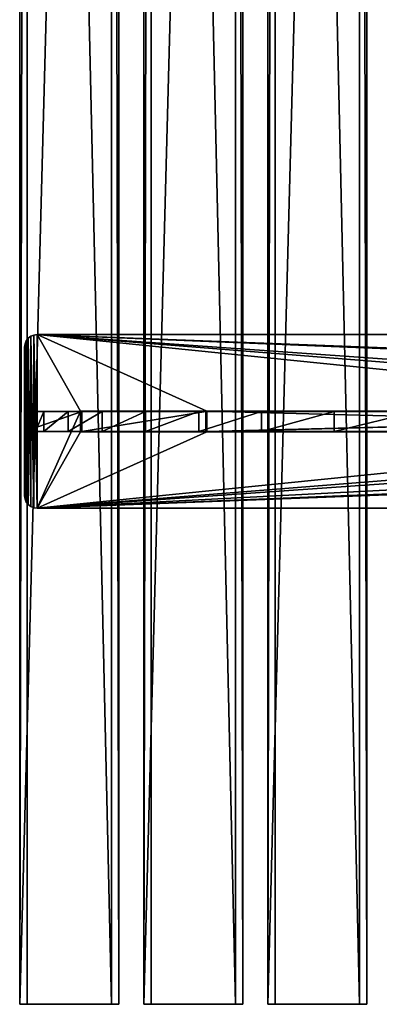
# Model space of a CAD drawing. Extents: x -1687 to 817, y -668 to 832.
# Tile 38 of 182: x -855 to -710, y -668 to -271. Entities that reach past the tile are written whole.
import ezdxf

# ---------------------------------------------------------------- set-up
doc = ezdxf.new("R2010")
doc.units = 0
doc.header["$LTSCALE"] = 25.4
doc.layers.get('0').update_dxf_attribs({"color": 13, "linetype": 'CONTINUOUS'})
doc.layers.add('STEEL', color=54, linetype='CONTINUOUS')
doc.layers.add('WOOD', color=253, linetype='CONTINUOUS')

# ---------------------------------------------------------------- blocks, each defined once
blk = doc.blocks.new('TWA001_00_01_01')
at = {"color": 0}
for p, q in [((-1065.38, 715.17), (-1115.38, 715.17)), ((-1115.38, 715.17), (-1115.38, 715.17, 8)), ((-1115.38, 715.17), (-1115.38, 710.17)), ((-1115.38, 715.17), (-1115.38, 715.17, 8)), ((-1115.38, 715.17), (-1115.38, 710.17)), ((-1065.38, 715.17), (-1115.38, 715.17)), ((-1065.38, 710.17), (-1065.38, 715.17)), ((-1065.38, 715.17), (-1065.38, 715.17, 8)), ((-1065.38, 715.17), (-1065.38, 715.17, 8)), ((-1065.38, 710.17), (-1065.38, 715.17)), ((-1115.38, 710.17), (-1138.38, 710.17)), ((-1138.38, 710.17), (-1138.38, 710.17, 8)), ((-1138.38, 710.17), (-1137.89, 705.65)), ((-1137.89, 705.65), (-1138.38, 710.17, 8)), ((-1138.38, 710.17), (-1138.38, 710.17, 8)), ((-1137.89, 705.65), (-1138.38, 710.17, 8)), ((-1138.38, 710.17), (-1137.89, 705.65)), ((-1115.38, 710.17), (-1138.38, 710.17)), ((-1115.38, 710.17), (-1115.38, 710.17, 8)), ((-1115.38, 710.17), (-1115.38, 710.17, 8)), ((-745.38, 710.17), (-1065.38, 710.17)), ((-1065.38, 710.17), (-1065.38, 710.17, 8)), ((-1065.38, 710.17), (-1065.38, 710.17, 8)), ((-745.38, 710.17), (-1065.38, 710.17)), ((-1137.89, 705.65), (-1137.89, 705.65, 8)), ((-1137.89, 705.65), (-1137.89, 705.65, 8)), ((-1137.89, 705.65), (-1136.43, 701.17)), ((-1136.43, 701.17), (-1137.89, 705.65, 8)), ((-1136.43, 701.17), (-1137.89, 705.65, 8)), ((-1137.89, 705.65), (-1136.43, 701.17)), ((-1136.43, 701.17), (-1136.43, 701.17, 8)), ((-1136.43, 701.17), (-1136.43, 701.17, 8)), ((-1136.43, 701.17), (-1133.99, 696.73)), ((-1133.99, 696.73), (-1136.43, 701.17, 8)), ((-1133.99, 696.73), (-1136.43, 701.17, 8)), ((-1136.43, 701.17), (-1133.99, 696.73)), ((-1133.99, 696.73), (-1133.99, 696.73, 8)), ((-1133.99, 696.73), (-1133.99, 696.73, 8)), ((-1133.99, 696.73), (-1130.58, 692.32)), ((-1130.58, 692.32), (-1133.99, 696.73, 8)), ((-1130.58, 692.32), (-1133.99, 696.73, 8)), ((-1133.99, 696.73), (-1130.58, 692.32)), ((-1130.58, 692.32), (-1130.58, 692.32, 8)), ((-1130.58, 692.32), (-1130.58, 692.32, 8)), ((-1130.58, 692.32), (-1120.83, 683.62)), ((-1120.83, 683.62), (-1130.58, 692.32, 8)), ((-1120.83, 683.62), (-1130.58, 692.32, 8)), ((-1130.58, 692.32), (-1120.83, 683.62)), ((-1120.83, 683.62), (-1120.83, 683.62, 8)), ((-1120.83, 683.62), (-1120.83, 683.62, 8)), ((-1120.83, 683.62), (-1107.18, 675.08)), ((-1107.18, 675.08), (-1120.83, 683.62, 8)), ((-1107.18, 675.08), (-1120.83, 683.62, 8)), ((-1120.83, 683.62), (-1107.18, 675.08)), ((-1107.18, 675.08), (-1107.18, 675.08, 8)), ((-1107.18, 675.08), (-1107.18, 675.08, 8)), ((-1107.18, 675.08), (-1089.63, 666.69)), ((-1089.63, 666.69), (-1107.18, 675.08, 8)), ((-1089.63, 666.69), (-1107.18, 675.08, 8)), ((-1107.18, 675.08), (-1089.63, 666.69)), ((-1089.63, 666.69), (-1089.63, 666.69, 8)), ((-1089.63, 666.69), (-1089.63, 666.69, 8)), ((-1089.63, 666.69), (-1068.18, 658.45)), ((-1068.18, 658.45), (-1089.63, 666.69, 8)), ((-1068.18, 658.45), (-1089.63, 666.69, 8)), ((-1089.63, 666.69), (-1068.18, 658.45)), ((-1068.18, 658.45), (-1068.18, 658.45, 8)), ((-1068.18, 658.45), (-1068.18, 658.45, 8)), ((-1068.18, 658.45), (-1042.83, 650.36)), ((-1042.83, 650.36), (-1068.18, 658.45, 8)), ((-1042.83, 650.36), (-1068.18, 658.45, 8)), ((-1068.18, 658.45), (-1042.83, 650.36)), ((-1042.83, 650.36), (-1042.83, 650.36, 8)), ((-1042.83, 650.36), (-1042.83, 650.36, 8)), ((-1042.83, 650.36), (-1013.58, 642.43)), ((-1013.58, 642.43), (-1042.83, 650.36, 8)), ((-1013.58, 642.43), (-1042.83, 650.36, 8)), ((-1042.83, 650.36), (-1013.58, 642.43)), ((-1013.58, 642.43), (-1013.58, 642.43, 8)), ((-1013.58, 642.43), (-1013.58, 642.43, 8)), ((-1013.58, 642.43), (-980.43, 634.65)), ((-980.43, 634.65), (-1013.58, 642.43, 8)), ((-980.43, 634.65), (-1013.58, 642.43, 8)), ((-1013.58, 642.43), (-980.43, 634.65))]:
    blk.add_line(p, q, dxfattribs=at)
at = {"color": 252}
mesh = blk.add_polyface(dxfattribs=at)
corners = [(-325.38, 715.17), (-375.38, 710.17), (-375.38, 715.17), (-344.76, 671.59), (-325.38, 710.17), (-302.38, 710.17), (-695.38, 715.17), (-745.38, 710.17), (-745.38, 715.17), (-699.63, 591.18), (-695.38, 710.17), (-639.18, 584.47), (-630.85, 582.67), (-623.1, 579.16), (-616.26, 574.08), (-610.66, 567.67), (-609.76, 566.36), (-608.88, 565.04), (-608.01, 563.7), (-603.87, 554.99), (-601.93, 545.54), (-541.64, 424.75), (-564.88, 381.06), (-585.39, 336.63), (-515.66, 467.72), (-486.95, 509.96), (-455.51, 551.46), (-421.33, 592.23), (-384.41, 632.28), (-785.59, 73.38), (-652.38, 5.17), (-788.38, 5.17), (-777.22, 140.42), (-763.27, 206.3), (-743.74, 271.02), (-718.62, 334.57), (-687.93, 396.97), (-651.66, 458.21), (-651.01, 54.72), (-646.91, 103.53), (-609.81, 518.28), (-640.08, 151.61), (-630.51, 198.96), (-618.2, 245.58), (-603.16, 291.47), (-604.99, 526.64), (-602.31, 535.9), (-1065.38, 715.17), (-1115.38, 710.17), (-1115.38, 715.17), (-1107.18, 675.08), (-1089.63, 666.69), (-1068.18, 658.45), (-1065.38, 710.17), (-1042.83, 650.36), (-1013.58, 642.43), (-980.43, 634.65), (-943.38, 627.02), (-902.43, 619.55), (-857.58, 612.23), (-808.83, 605.06), (-756.18, 598.04), (-1137.89, 705.65), (-1138.38, 710.17), (-1136.43, 701.17), (-1133.99, 696.73), (-1130.58, 692.32), (-1120.83, 683.62)]
mesh.append_faces([[corners[k] for k in face] for face in [(0, 1, 2), (3, 4, 5), (6, 7, 8), (29, 30, 31), (47, 48, 49), (48, 62, 63)]], dxfattribs={"vtx0": -1, "color": 252})
mesh.append_faces([[corners[k] for k in face] for face in [(9, 10, 11), (11, 1, 12), (12, 1, 13), (13, 1, 14), (14, 1, 15), (15, 1, 16), (16, 1, 17), (17, 1, 18), (18, 1, 19), (19, 1, 20), (21, 1, 24), (24, 1, 25), (25, 1, 26), (26, 1, 27), (27, 1, 28), (28, 1, 3), (30, 37, 38), (38, 37, 39), (39, 40, 41), (41, 40, 42), (42, 40, 43), (43, 40, 44), (44, 46, 23), (50, 47, 51), (51, 47, 52), (52, 53, 54), (54, 7, 55), (55, 7, 56), (56, 7, 57), (57, 7, 58), (58, 7, 59), (59, 7, 60), (60, 7, 61), (61, 7, 9), (62, 48, 64), (64, 48, 65), (65, 48, 66), (66, 48, 67), (67, 48, 50)]], dxfattribs={"vtx0": -1, "vtx1": -1, "color": 252})
mesh.append_faces([[corners[k] for k in face] for face in [(1, 0, 3), (7, 6, 9), (20, 1, 21), (48, 47, 50)]], dxfattribs={"vtx0": -1, "vtx1": -1, "vtx2": -1, "color": 252})
mesh.append_faces([[corners[k] for k in face] for face in [(3, 0, 4), (9, 6, 10), (11, 10, 1), (20, 21, 22), (20, 22, 23), (30, 29, 32), (30, 32, 33), (30, 33, 34), (30, 34, 35), (30, 35, 36), (30, 36, 37), (39, 37, 40), (44, 40, 45), (44, 45, 46), (23, 46, 20), (52, 47, 53), (54, 53, 7)]], dxfattribs={"vtx0": -1, "vtx2": -1, "color": 252})
mesh = blk.add_polyface(dxfattribs=at)
corners = [(-1115.38, 715.17, 8), (-1065.38, 715.17), (-1115.38, 715.17), (-1065.38, 715.17, 8)]
mesh.append_faces([[corners[k] for k in face] for face in [(0, 1, 2), (1, 0, 3)]], dxfattribs={"vtx0": -1, "color": 252})
mesh = blk.add_polyface(dxfattribs=at)
corners = [(-1115.38, 715.17, 8), (-1115.38, 710.17), (-1115.38, 710.17, 8), (-1115.38, 715.17)]
mesh.append_faces([[corners[k] for k in face] for face in [(0, 1, 2), (1, 0, 3)]], dxfattribs={"vtx0": -1, "color": 252})
mesh = blk.add_polyface(dxfattribs=at)
corners = [(-1065.38, 715.17), (-1065.38, 710.17, 8), (-1065.38, 710.17), (-1065.38, 715.17, 8)]
mesh.append_faces([[corners[k] for k in face] for face in [(0, 1, 2), (1, 0, 3)]], dxfattribs={"vtx0": -1, "color": 252})
mesh = blk.add_polyface(dxfattribs=at)
corners = [(-1138.38, 710.17, 8), (-1115.38, 710.17), (-1138.38, 710.17), (-1115.38, 710.17, 8)]
mesh.append_faces([[corners[k] for k in face] for face in [(0, 1, 2), (1, 0, 3)]], dxfattribs={"vtx0": -1, "color": 252})
mesh = blk.add_polyface(dxfattribs=at)
corners = [(-1138.38, 710.17), (-1137.89, 705.65), (-1138.38, 710.17, 8)]
mesh.append_faces([[corners[k] for k in face] for face in [(0, 1, 2)]], dxfattribs={"color": 252})
mesh = blk.add_polyface(dxfattribs=at)
corners = [(-1138.38, 710.17, 8), (-1137.89, 705.65), (-1137.89, 705.65, 8)]
mesh.append_faces([[corners[k] for k in face] for face in [(0, 1, 2)]], dxfattribs={"color": 252})
mesh = blk.add_polyface(dxfattribs=at)
corners = [(-1065.38, 710.17, 8), (-745.38, 710.17), (-1065.38, 710.17), (-745.38, 710.17, 8)]
mesh.append_faces([[corners[k] for k in face] for face in [(0, 1, 2), (1, 0, 3)]], dxfattribs={"vtx0": -1, "color": 252})
mesh = blk.add_polyface(dxfattribs=at)
corners = [(-1137.89, 705.65), (-1136.43, 701.17), (-1137.89, 705.65, 8)]
mesh.append_faces([[corners[k] for k in face] for face in [(0, 1, 2)]], dxfattribs={"color": 252})
mesh = blk.add_polyface(dxfattribs=at)
corners = [(-1137.89, 705.65, 8), (-1136.43, 701.17), (-1136.43, 701.17, 8)]
mesh.append_faces([[corners[k] for k in face] for face in [(0, 1, 2)]], dxfattribs={"color": 252})
mesh = blk.add_polyface(dxfattribs=at)
corners = [(-1136.43, 701.17), (-1133.99, 696.73), (-1136.43, 701.17, 8)]
mesh.append_faces([[corners[k] for k in face] for face in [(0, 1, 2)]], dxfattribs={"color": 252})
mesh = blk.add_polyface(dxfattribs=at)
corners = [(-1136.43, 701.17, 8), (-1133.99, 696.73), (-1133.99, 696.73, 8)]
mesh.append_faces([[corners[k] for k in face] for face in [(0, 1, 2)]], dxfattribs={"color": 252})
mesh = blk.add_polyface(dxfattribs=at)
corners = [(-1133.99, 696.73), (-1130.58, 692.32), (-1133.99, 696.73, 8)]
mesh.append_faces([[corners[k] for k in face] for face in [(0, 1, 2)]], dxfattribs={"color": 252})
mesh = blk.add_polyface(dxfattribs=at)
corners = [(-1133.99, 696.73, 8), (-1130.58, 692.32), (-1130.58, 692.32, 8)]
mesh.append_faces([[corners[k] for k in face] for face in [(0, 1, 2)]], dxfattribs={"color": 252})
mesh = blk.add_polyface(dxfattribs=at)
corners = [(-1130.58, 692.32, 8), (-1130.58, 692.32), (-1120.83, 683.62)]
mesh.append_faces([[corners[k] for k in face] for face in [(0, 1, 2)]], dxfattribs={"color": 252})
mesh = blk.add_polyface(dxfattribs=at)
corners = [(-1120.83, 683.62, 8), (-1130.58, 692.32, 8), (-1120.83, 683.62)]
mesh.append_faces([[corners[k] for k in face] for face in [(0, 1, 2)]], dxfattribs={"color": 252})
mesh = blk.add_polyface(dxfattribs=at)
corners = [(-1120.83, 683.62, 8), (-1120.83, 683.62), (-1107.18, 675.08)]
mesh.append_faces([[corners[k] for k in face] for face in [(0, 1, 2)]], dxfattribs={"color": 252})
mesh = blk.add_polyface(dxfattribs=at)
corners = [(-1107.18, 675.08, 8), (-1120.83, 683.62, 8), (-1107.18, 675.08)]
mesh.append_faces([[corners[k] for k in face] for face in [(0, 1, 2)]], dxfattribs={"color": 252})
mesh = blk.add_polyface(dxfattribs=at)
corners = [(-1107.18, 675.08, 8), (-1107.18, 675.08), (-1089.63, 666.69)]
mesh.append_faces([[corners[k] for k in face] for face in [(0, 1, 2)]], dxfattribs={"color": 252})
mesh = blk.add_polyface(dxfattribs=at)
corners = [(-1107.18, 675.08, 8), (-1089.63, 666.69), (-1089.63, 666.69, 8)]
mesh.append_faces([[corners[k] for k in face] for face in [(0, 1, 2)]], dxfattribs={"color": 252})
mesh = blk.add_polyface(dxfattribs=at)
corners = [(-1089.63, 666.69, 8), (-1089.63, 666.69), (-1068.18, 658.45)]
mesh.append_faces([[corners[k] for k in face] for face in [(0, 1, 2)]], dxfattribs={"color": 252})
mesh = blk.add_polyface(dxfattribs=at)
corners = [(-1089.63, 666.69, 8), (-1068.18, 658.45), (-1068.18, 658.45, 8)]
mesh.append_faces([[corners[k] for k in face] for face in [(0, 1, 2)]], dxfattribs={"color": 252})
mesh = blk.add_polyface(dxfattribs=at)
corners = [(-1068.18, 658.45, 8), (-1068.18, 658.45), (-1042.83, 650.36)]
mesh.append_faces([[corners[k] for k in face] for face in [(0, 1, 2)]], dxfattribs={"color": 252})
mesh = blk.add_polyface(dxfattribs=at)
corners = [(-1068.18, 658.45, 8), (-1042.83, 650.36), (-1042.83, 650.36, 8)]
mesh.append_faces([[corners[k] for k in face] for face in [(0, 1, 2)]], dxfattribs={"color": 252})
mesh = blk.add_polyface(dxfattribs=at)
corners = [(-1042.83, 650.36, 8), (-1042.83, 650.36), (-1013.58, 642.43)]
mesh.append_faces([[corners[k] for k in face] for face in [(0, 1, 2)]], dxfattribs={"color": 252})
mesh = blk.add_polyface(dxfattribs=at)
corners = [(-1042.83, 650.36, 8), (-1013.58, 642.43), (-1013.58, 642.43, 8)]
mesh.append_faces([[corners[k] for k in face] for face in [(0, 1, 2)]], dxfattribs={"color": 252})
mesh = blk.add_polyface(dxfattribs=at)
corners = [(-1013.58, 642.43, 8), (-1013.58, 642.43), (-980.43, 634.65)]
mesh.append_faces([[corners[k] for k in face] for face in [(0, 1, 2)]], dxfattribs={"color": 252})
mesh = blk.add_polyface(dxfattribs=at)
corners = [(-1013.58, 642.43, 8), (-980.43, 634.65), (-980.43, 634.65, 8)]
mesh.append_faces([[corners[k] for k in face] for face in [(0, 1, 2)]], dxfattribs={"color": 252})
blk = doc.blocks.new('TWA001_00_01_03')
at = {"color": 0}
for p, q in [((-1133.38, 1233.97), (-307.38, 1233.97)), ((-307.38, 1233.97, 5), (-1133.38, 1233.97, 5)), ((-1133.38, 1233.97), (-307.38, 1233.97)), ((-307.38, 1233.97, 5), (-1133.38, 1233.97, 5)), ((-307.38, 1233.97), (-306.09, 1233.8)), ((-306.09, 1233.8, 5), (-307.38, 1233.97, 5)), ((-306.09, 1233.8), (-307.38, 1233.97, 5)), ((-306.09, 1233.8, 5), (-307.38, 1233.97, 5)), ((-306.09, 1233.8), (-307.38, 1233.97, 5)), ((-307.38, 1233.97), (-306.09, 1233.8)), ((-307.38, 1233.97), (-307.38, 1233.97, 5)), ((-307.38, 1233.97), (-307.38, 1233.97, 5)), ((-306.09, 1233.8), (-304.88, 1233.3)), ((-304.88, 1233.3, 5), (-306.09, 1233.8, 5)), ((-304.88, 1233.3), (-306.09, 1233.8, 5)), ((-304.88, 1233.3, 5), (-306.09, 1233.8, 5)), ((-304.88, 1233.3), (-306.09, 1233.8, 5)), ((-306.09, 1233.8), (-304.88, 1233.3)), ((-306.09, 1233.8), (-306.09, 1233.8, 5)), ((-306.09, 1233.8), (-306.09, 1233.8, 5)), ((-304.88, 1233.3), (-303.84, 1232.51)), ((-303.84, 1232.51, 5), (-304.88, 1233.3, 5)), ((-303.84, 1232.51), (-304.88, 1233.3, 5)), ((-303.84, 1232.51, 5), (-304.88, 1233.3, 5)), ((-303.84, 1232.51), (-304.88, 1233.3, 5)), ((-304.88, 1233.3), (-303.84, 1232.51)), ((-304.88, 1233.3), (-304.88, 1233.3, 5)), ((-304.88, 1233.3), (-304.88, 1233.3, 5)), ((-303.84, 1232.51), (-303.05, 1231.47)), ((-303.05, 1231.47, 5), (-303.84, 1232.51, 5)), ((-303.05, 1231.47), (-303.84, 1232.51, 5)), ((-303.05, 1231.47, 5), (-303.84, 1232.51, 5)), ((-303.05, 1231.47), (-303.84, 1232.51, 5)), ((-303.84, 1232.51), (-303.05, 1231.47)), ((-303.84, 1232.51), (-303.84, 1232.51, 5)), ((-303.84, 1232.51), (-303.84, 1232.51, 5)), ((-303.05, 1231.47), (-302.55, 1230.26)), ((-302.55, 1230.26, 5), (-303.05, 1231.47, 5)), ((-302.55, 1230.26), (-303.05, 1231.47, 5)), ((-302.55, 1230.26, 5), (-303.05, 1231.47, 5)), ((-302.55, 1230.26), (-303.05, 1231.47, 5)), ((-303.05, 1231.47), (-302.55, 1230.26)), ((-303.05, 1231.47), (-303.05, 1231.47, 5)), ((-303.05, 1231.47), (-303.05, 1231.47, 5)), ((-302.55, 1230.26), (-302.38, 1228.97)), ((-302.38, 1228.97, 5), (-302.55, 1230.26, 5)), ((-302.38, 1228.97), (-302.55, 1230.26, 5)), ((-302.38, 1228.97, 5), (-302.55, 1230.26, 5)), ((-302.38, 1228.97), (-302.55, 1230.26, 5)), ((-302.55, 1230.26), (-302.38, 1228.97)), ((-302.55, 1230.26), (-302.55, 1230.26, 5)), ((-302.55, 1230.26), (-302.55, 1230.26, 5)), ((-302.38, 1228.97), (-302.38, 1168.97)), ((-302.38, 1168.97, 5), (-302.38, 1228.97, 5)), ((-302.38, 1228.97, 5), (-302.38, 1228.97)), ((-302.38, 1228.97), (-302.38, 1168.97)), ((-302.38, 1228.97, 5), (-302.38, 1228.97)), ((-302.38, 1168.97, 5), (-302.38, 1228.97, 5)), ((-324.88, 1203.17), (-375.88, 1203.17)), ((-375.88, 1203.17), (-375.88, 1194.77)), ((-375.88, 1194.77, 5), (-375.88, 1203.17, 5)), ((-375.88, 1203.17, 5), (-324.88, 1203.17, 5)), ((-375.88, 1203.17, 5), (-324.88, 1203.17, 5)), ((-375.88, 1203.17, 5), (-375.88, 1203.17)), ((-324.88, 1203.17), (-375.88, 1203.17)), ((-375.88, 1194.77, 5), (-375.88, 1203.17, 5)), ((-375.88, 1203.17), (-375.88, 1194.77)), ((-375.88, 1203.17, 5), (-375.88, 1203.17)), ((-324.88, 1194.77), (-324.88, 1203.17)), ((-324.88, 1203.17, 5), (-324.88, 1194.77, 5)), ((-324.88, 1203.17, 5), (-324.88, 1194.77, 5)), ((-324.88, 1203.17, 5), (-324.88, 1203.17)), ((-324.88, 1194.77), (-324.88, 1203.17)), ((-324.88, 1203.17, 5), (-324.88, 1203.17)), ((-375.88, 1194.77), (-324.88, 1194.77)), ((-324.88, 1194.77, 5), (-375.88, 1194.77, 5)), ((-375.88, 1194.77, 5), (-375.88, 1194.77)), ((-324.88, 1194.77, 5), (-375.88, 1194.77, 5)), ((-375.88, 1194.77), (-324.88, 1194.77)), ((-375.88, 1194.77, 5), (-375.88, 1194.77)), ((-324.88, 1194.77), (-324.88, 1194.77, 5)), ((-324.88, 1194.77), (-324.88, 1194.77, 5)), ((-302.55, 1167.68), (-303.05, 1166.47)), ((-303.05, 1166.47, 5), (-302.55, 1167.68, 5)), ((-303.05, 1166.47), (-302.55, 1167.68, 5)), ((-303.05, 1166.47, 5), (-302.55, 1167.68, 5)), ((-303.05, 1166.47), (-302.55, 1167.68, 5)), ((-302.55, 1167.68), (-303.05, 1166.47)), ((-302.38, 1168.97), (-302.55, 1167.68)), ((-302.55, 1167.68, 5), (-302.38, 1168.97, 5)), ((-302.55, 1167.68), (-302.38, 1168.97, 5)), ((-302.55, 1167.68, 5), (-302.38, 1168.97, 5)), ((-302.55, 1167.68), (-302.38, 1168.97, 5)), ((-302.38, 1168.97), (-302.55, 1167.68)), ((-302.55, 1167.68), (-302.55, 1167.68, 5)), ((-302.55, 1167.68), (-302.55, 1167.68, 5)), ((-302.38, 1168.97), (-302.38, 1168.97, 5)), ((-302.38, 1168.97), (-302.38, 1168.97, 5)), ((-307.38, 1163.97), (-1133.38, 1163.97)), ((-1133.38, 1163.97, 5), (-307.38, 1163.97, 5)), ((-307.38, 1163.97), (-1133.38, 1163.97)), ((-1133.38, 1163.97, 5), (-307.38, 1163.97, 5)), ((-306.09, 1164.14), (-307.38, 1163.97)), ((-307.38, 1163.97, 5), (-306.09, 1164.14, 5)), ((-307.38, 1163.97), (-306.09, 1164.14, 5)), ((-307.38, 1163.97, 5), (-306.09, 1164.14, 5)), ((-307.38, 1163.97), (-306.09, 1164.14, 5)), ((-306.09, 1164.14), (-307.38, 1163.97)), ((-307.38, 1163.97), (-307.38, 1163.97, 5)), ((-307.38, 1163.97), (-307.38, 1163.97, 5)), ((-304.88, 1164.64), (-306.09, 1164.14)), ((-306.09, 1164.14, 5), (-304.88, 1164.64, 5)), ((-306.09, 1164.14), (-304.88, 1164.64, 5)), ((-306.09, 1164.14, 5), (-304.88, 1164.64, 5)), ((-306.09, 1164.14), (-304.88, 1164.64, 5)), ((-304.88, 1164.64), (-306.09, 1164.14)), ((-306.09, 1164.14), (-306.09, 1164.14, 5)), ((-306.09, 1164.14), (-306.09, 1164.14, 5)), ((-303.84, 1165.43), (-304.88, 1164.64)), ((-304.88, 1164.64, 5), (-303.84, 1165.43, 5)), ((-304.88, 1164.64), (-303.84, 1165.43, 5)), ((-304.88, 1164.64, 5), (-303.84, 1165.43, 5)), ((-304.88, 1164.64), (-303.84, 1165.43, 5)), ((-303.84, 1165.43), (-304.88, 1164.64)), ((-304.88, 1164.64), (-304.88, 1164.64, 5)), ((-304.88, 1164.64), (-304.88, 1164.64, 5)), ((-303.05, 1166.47), (-303.84, 1165.43)), ((-303.84, 1165.43, 5), (-303.05, 1166.47, 5)), ((-303.84, 1165.43), (-303.05, 1166.47, 5)), ((-303.84, 1165.43, 5), (-303.05, 1166.47, 5)), ((-303.84, 1165.43), (-303.05, 1166.47, 5)), ((-303.05, 1166.47), (-303.84, 1165.43)), ((-303.84, 1165.43), (-303.84, 1165.43, 5)), ((-303.84, 1165.43), (-303.84, 1165.43, 5)), ((-303.05, 1166.47), (-303.05, 1166.47, 5)), ((-303.05, 1166.47), (-303.05, 1166.47, 5))]:
    blk.add_line(p, q, dxfattribs=at)
at = {"color": 252}
mesh = blk.add_polyface(dxfattribs=at)
corners = [(-1138.21, 1230.26), (-1138.38, 1168.97), (-1138.38, 1228.97), (-1138.21, 1167.68), (-1137.71, 1231.47), (-1137.71, 1166.47), (-1136.92, 1232.51), (-1136.92, 1165.43), (-1135.88, 1233.3), (-1135.88, 1164.64), (-1134.67, 1233.8), (-1134.67, 1164.14), (-1133.38, 1233.97), (-1133.38, 1163.97), (-1115.88, 1203.17), (-307.38, 1233.97), (-1064.88, 1203.17), (-745.88, 1203.17), (-694.88, 1203.17), (-694.88, 1194.77), (-375.88, 1203.17), (-324.88, 1203.17), (-1115.88, 1194.77), (-307.38, 1163.97), (-1064.88, 1194.77), (-745.88, 1194.77), (-375.88, 1194.77), (-324.88, 1194.77), (-306.09, 1233.8), (-306.09, 1164.14), (-304.88, 1233.3), (-304.88, 1164.64), (-303.84, 1232.51), (-303.84, 1165.43), (-303.05, 1231.47), (-303.05, 1166.47), (-302.55, 1230.26), (-302.55, 1167.68), (-302.38, 1228.97), (-302.38, 1168.97)]
mesh.append_faces([[corners[k] for k in face] for face in [(0, 1, 2), (37, 38, 39)]], dxfattribs={"vtx0": -1, "color": 252})
mesh.append_faces([[corners[k] for k in face] for face in [(1, 0, 3), (3, 4, 5), (5, 6, 7), (7, 8, 9), (9, 10, 11), (11, 12, 13), (14, 15, 16), (17, 15, 18), (18, 15, 19), (20, 15, 21), (13, 22, 23), (22, 13, 14), (25, 16, 17), (26, 19, 20), (23, 28, 29), (29, 30, 31), (31, 32, 33), (33, 34, 35), (35, 36, 37)]], dxfattribs={"vtx0": -1, "vtx1": -1, "color": 252})
mesh.append_faces([[corners[k] for k in face] for face in [(13, 12, 14), (16, 15, 17), (19, 15, 20), (23, 16, 25), (23, 19, 26), (23, 21, 15)]], dxfattribs={"vtx0": -1, "vtx1": -1, "vtx2": -1, "color": 252})
mesh.append_faces([[corners[k] for k in face] for face in [(3, 0, 4), (5, 4, 6), (7, 6, 8), (9, 8, 10), (11, 10, 12), (14, 12, 15), (23, 22, 24), (23, 24, 16), (23, 25, 19), (23, 26, 27), (23, 27, 21), (23, 15, 28), (29, 28, 30), (31, 30, 32), (33, 32, 34), (35, 34, 36), (37, 36, 38)]], dxfattribs={"vtx0": -1, "vtx2": -1, "color": 252})
mesh = blk.add_polyface(dxfattribs=at)
corners = [(-307.38, 1163.97, 5), (-1115.88, 1194.77, 5), (-1133.38, 1163.97, 5), (-1064.88, 1194.77, 5), (-1064.88, 1203.17, 5), (-745.88, 1194.77, 5), (-694.88, 1194.77, 5), (-694.88, 1203.17, 5), (-375.88, 1194.77, 5), (-324.88, 1194.77, 5), (-324.88, 1203.17, 5), (-307.38, 1233.97, 5), (-306.09, 1233.8, 5), (-306.09, 1164.14, 5), (-304.88, 1233.3, 5), (-304.88, 1164.64, 5), (-303.84, 1232.51, 5), (-303.84, 1165.43, 5), (-303.05, 1231.47, 5), (-303.05, 1166.47, 5), (-302.55, 1230.26, 5), (-302.55, 1167.68, 5), (-302.38, 1228.97, 5), (-302.38, 1168.97, 5), (-1138.38, 1168.97, 5), (-1138.21, 1230.26, 5), (-1138.38, 1228.97, 5), (-1138.21, 1167.68, 5), (-1137.71, 1231.47, 5), (-1137.71, 1166.47, 5), (-1136.92, 1232.51, 5), (-1136.92, 1165.43, 5), (-1135.88, 1233.3, 5), (-1135.88, 1164.64, 5), (-1134.67, 1233.8, 5), (-1134.67, 1164.14, 5), (-1133.38, 1233.97, 5), (-1115.88, 1203.17, 5), (-745.88, 1203.17, 5), (-375.88, 1203.17, 5)]
mesh.append_faces([[corners[k] for k in face] for face in [(22, 21, 23), (24, 25, 26)]], dxfattribs={"vtx0": -1, "color": 252})
mesh.append_faces([[corners[k] for k in face] for face in [(0, 1, 2), (1, 0, 3), (3, 0, 4), (5, 0, 6), (6, 0, 7), (8, 0, 9), (9, 0, 10), (11, 0, 12), (12, 13, 14), (14, 15, 16), (16, 17, 18), (18, 19, 20), (20, 21, 22), (25, 27, 28), (28, 29, 30), (30, 31, 32), (32, 33, 34), (34, 35, 36), (36, 37, 11), (37, 2, 1), (38, 4, 5), (39, 7, 8)]], dxfattribs={"vtx0": -1, "vtx1": -1, "color": 252})
mesh.append_faces([[corners[k] for k in face] for face in [(4, 0, 5), (7, 0, 8), (10, 0, 11), (36, 2, 37), (11, 4, 38), (11, 7, 39)]], dxfattribs={"vtx0": -1, "vtx1": -1, "vtx2": -1, "color": 252})
mesh.append_faces([[corners[k] for k in face] for face in [(12, 0, 13), (14, 13, 15), (16, 15, 17), (18, 17, 19), (20, 19, 21), (25, 24, 27), (28, 27, 29), (30, 29, 31), (32, 31, 33), (34, 33, 35), (36, 35, 2), (11, 37, 4), (11, 38, 7), (11, 39, 10)]], dxfattribs={"vtx0": -1, "vtx2": -1, "color": 252})
mesh = blk.add_polyface(dxfattribs=at)
corners = [(-1133.38, 1233.97, 5), (-307.38, 1233.97), (-1133.38, 1233.97), (-307.38, 1233.97, 5)]
mesh.append_faces([[corners[k] for k in face] for face in [(0, 1, 2), (1, 0, 3)]], dxfattribs={"vtx0": -1, "color": 252})
mesh = blk.add_polyface(dxfattribs=at)
corners = [(-306.09, 1233.8, 5), (-306.09, 1233.8), (-307.38, 1233.97, 5)]
mesh.append_faces([[corners[k] for k in face] for face in [(0, 1, 2)]], dxfattribs={"color": 252})
mesh = blk.add_polyface(dxfattribs=at)
corners = [(-307.38, 1233.97, 5), (-306.09, 1233.8), (-307.38, 1233.97)]
mesh.append_faces([[corners[k] for k in face] for face in [(0, 1, 2)]], dxfattribs={"color": 252})
mesh = blk.add_polyface(dxfattribs=at)
corners = [(-304.88, 1233.3, 5), (-304.88, 1233.3), (-306.09, 1233.8, 5)]
mesh.append_faces([[corners[k] for k in face] for face in [(0, 1, 2)]], dxfattribs={"color": 252})
mesh = blk.add_polyface(dxfattribs=at)
corners = [(-306.09, 1233.8, 5), (-304.88, 1233.3), (-306.09, 1233.8)]
mesh.append_faces([[corners[k] for k in face] for face in [(0, 1, 2)]], dxfattribs={"color": 252})
mesh = blk.add_polyface(dxfattribs=at)
corners = [(-303.84, 1232.51, 5), (-303.84, 1232.51), (-304.88, 1233.3, 5)]
mesh.append_faces([[corners[k] for k in face] for face in [(0, 1, 2)]], dxfattribs={"color": 252})
mesh = blk.add_polyface(dxfattribs=at)
corners = [(-304.88, 1233.3, 5), (-303.84, 1232.51), (-304.88, 1233.3)]
mesh.append_faces([[corners[k] for k in face] for face in [(0, 1, 2)]], dxfattribs={"color": 252})
mesh = blk.add_polyface(dxfattribs=at)
corners = [(-303.84, 1232.51, 5), (-303.05, 1231.47, 5), (-303.05, 1231.47)]
mesh.append_faces([[corners[k] for k in face] for face in [(0, 1, 2)]], dxfattribs={"color": 252})
mesh = blk.add_polyface(dxfattribs=at)
corners = [(-303.84, 1232.51, 5), (-303.05, 1231.47), (-303.84, 1232.51)]
mesh.append_faces([[corners[k] for k in face] for face in [(0, 1, 2)]], dxfattribs={"color": 252})
mesh = blk.add_polyface(dxfattribs=at)
corners = [(-303.05, 1231.47, 5), (-302.55, 1230.26, 5), (-302.55, 1230.26)]
mesh.append_faces([[corners[k] for k in face] for face in [(0, 1, 2)]], dxfattribs={"color": 252})
mesh = blk.add_polyface(dxfattribs=at)
corners = [(-303.05, 1231.47, 5), (-302.55, 1230.26), (-303.05, 1231.47)]
mesh.append_faces([[corners[k] for k in face] for face in [(0, 1, 2)]], dxfattribs={"color": 252})
mesh = blk.add_polyface(dxfattribs=at)
corners = [(-302.55, 1230.26, 5), (-302.38, 1228.97, 5), (-302.38, 1228.97)]
mesh.append_faces([[corners[k] for k in face] for face in [(0, 1, 2)]], dxfattribs={"color": 252})
mesh = blk.add_polyface(dxfattribs=at)
corners = [(-302.55, 1230.26, 5), (-302.38, 1228.97), (-302.55, 1230.26)]
mesh.append_faces([[corners[k] for k in face] for face in [(0, 1, 2)]], dxfattribs={"color": 252})
mesh = blk.add_polyface(dxfattribs=at)
corners = [(-302.38, 1228.97), (-302.38, 1168.97, 5), (-302.38, 1168.97), (-302.38, 1228.97, 5)]
mesh.append_faces([[corners[k] for k in face] for face in [(0, 1, 2), (1, 0, 3)]], dxfattribs={"vtx0": -1, "color": 252})
mesh = blk.add_polyface(dxfattribs=at)
corners = [(-324.88, 1203.17, 5), (-375.88, 1203.17), (-324.88, 1203.17), (-375.88, 1203.17, 5)]
mesh.append_faces([[corners[k] for k in face] for face in [(0, 1, 2), (1, 0, 3)]], dxfattribs={"vtx0": -1, "color": 252})
mesh = blk.add_polyface(dxfattribs=at)
corners = [(-375.88, 1203.17), (-375.88, 1194.77, 5), (-375.88, 1194.77), (-375.88, 1203.17, 5)]
mesh.append_faces([[corners[k] for k in face] for face in [(0, 1, 2), (1, 0, 3)]], dxfattribs={"vtx0": -1, "color": 252})
mesh = blk.add_polyface(dxfattribs=at)
corners = [(-324.88, 1203.17, 5), (-324.88, 1194.77), (-324.88, 1194.77, 5), (-324.88, 1203.17)]
mesh.append_faces([[corners[k] for k in face] for face in [(0, 1, 2), (1, 0, 3)]], dxfattribs={"vtx0": -1, "color": 252})
mesh = blk.add_polyface(dxfattribs=at)
corners = [(-375.88, 1194.77, 5), (-324.88, 1194.77), (-375.88, 1194.77), (-324.88, 1194.77, 5)]
mesh.append_faces([[corners[k] for k in face] for face in [(0, 1, 2), (1, 0, 3)]], dxfattribs={"vtx0": -1, "color": 252})
mesh = blk.add_polyface(dxfattribs=at)
corners = [(-302.55, 1167.68, 5), (-303.05, 1166.47, 5), (-303.05, 1166.47)]
mesh.append_faces([[corners[k] for k in face] for face in [(0, 1, 2)]], dxfattribs={"color": 252})
mesh = blk.add_polyface(dxfattribs=at)
corners = [(-302.55, 1167.68, 5), (-303.05, 1166.47), (-302.55, 1167.68)]
mesh.append_faces([[corners[k] for k in face] for face in [(0, 1, 2)]], dxfattribs={"color": 252})
mesh = blk.add_polyface(dxfattribs=at)
corners = [(-302.38, 1168.97, 5), (-302.55, 1167.68, 5), (-302.55, 1167.68)]
mesh.append_faces([[corners[k] for k in face] for face in [(0, 1, 2)]], dxfattribs={"color": 252})
mesh = blk.add_polyface(dxfattribs=at)
corners = [(-302.38, 1168.97, 5), (-302.55, 1167.68), (-302.38, 1168.97)]
mesh.append_faces([[corners[k] for k in face] for face in [(0, 1, 2)]], dxfattribs={"color": 252})
mesh = blk.add_polyface(dxfattribs=at)
corners = [(-307.38, 1163.97, 5), (-1133.38, 1163.97), (-307.38, 1163.97), (-1133.38, 1163.97, 5)]
mesh.append_faces([[corners[k] for k in face] for face in [(0, 1, 2), (1, 0, 3)]], dxfattribs={"vtx0": -1, "color": 252})
mesh = blk.add_polyface(dxfattribs=at)
corners = [(-307.38, 1163.97, 5), (-307.38, 1163.97), (-306.09, 1164.14, 5)]
mesh.append_faces([[corners[k] for k in face] for face in [(0, 1, 2)]], dxfattribs={"color": 252})
mesh = blk.add_polyface(dxfattribs=at)
corners = [(-306.09, 1164.14, 5), (-307.38, 1163.97), (-306.09, 1164.14)]
mesh.append_faces([[corners[k] for k in face] for face in [(0, 1, 2)]], dxfattribs={"color": 252})
mesh = blk.add_polyface(dxfattribs=at)
corners = [(-306.09, 1164.14, 5), (-306.09, 1164.14), (-304.88, 1164.64, 5)]
mesh.append_faces([[corners[k] for k in face] for face in [(0, 1, 2)]], dxfattribs={"color": 252})
mesh = blk.add_polyface(dxfattribs=at)
corners = [(-304.88, 1164.64, 5), (-306.09, 1164.14), (-304.88, 1164.64)]
mesh.append_faces([[corners[k] for k in face] for face in [(0, 1, 2)]], dxfattribs={"color": 252})
mesh = blk.add_polyface(dxfattribs=at)
corners = [(-304.88, 1164.64, 5), (-304.88, 1164.64), (-303.84, 1165.43, 5)]
mesh.append_faces([[corners[k] for k in face] for face in [(0, 1, 2)]], dxfattribs={"color": 252})
mesh = blk.add_polyface(dxfattribs=at)
corners = [(-303.84, 1165.43, 5), (-304.88, 1164.64), (-303.84, 1165.43)]
mesh.append_faces([[corners[k] for k in face] for face in [(0, 1, 2)]], dxfattribs={"color": 252})
mesh = blk.add_polyface(dxfattribs=at)
corners = [(-303.05, 1166.47, 5), (-303.84, 1165.43, 5), (-303.84, 1165.43)]
mesh.append_faces([[corners[k] for k in face] for face in [(0, 1, 2)]], dxfattribs={"color": 252})
mesh = blk.add_polyface(dxfattribs=at)
corners = [(-303.05, 1166.47, 5), (-303.84, 1165.43), (-303.05, 1166.47)]
mesh.append_faces([[corners[k] for k in face] for face in [(0, 1, 2)]], dxfattribs={"color": 252})
blk = doc.blocks.new('TWA001_00_01')
at = {"color": 0}
blk.add_blockref('TWA001_00_01_01', (590.99, -360.97, 836), dxfattribs=at)
at = {"color": 0, "extrusion": (0, -1, 0), "rotation": 179.9999999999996}
blk.add_blockref('TWA001_00_01_03', (-849.77, 2038.97, -354.2), dxfattribs=at)
blk = doc.blocks.new('TWA001_00_03_01_DOMY_LNA_O')
at = {"color": 0}
for p, q in [((0, 40, -3), (-1500, 40, -3)), ((0, 40, -37), (-1500, 40, -37)), ((0, 40, -3), (-1500, 40, -3)), ((0, 40, -37), (-1500, 40, -37)), ((0, 37), (0, 40, -3)), ((0, 40, -3), (0, 40, -37)), ((0, 40, -37), (0, 37, -40)), ((0, 40, -37), (0, 37, -40)), ((0, 40, -3), (0, 40, -37)), ((0, 37), (0, 40, -3)), ((0, 37), (-1500, 37)), ((0, 37), (-1500, 37)), ((0, 37, -40), (-1500, 37, -40)), ((0, 37, -40), (-1500, 37, -40)), ((0, 0), (0, 37)), ((0, 37, -40), (0, 0, -40)), ((0, 0), (0, 37)), ((0, 37, -40), (0, 0, -40)), ((-1500, 0), (0, 0)), ((0, 0, -40), (-1500, 0, -40)), ((-1500, 0), (0, 0)), ((0, 0, -40), (-1500, 0, -40)), ((0, 0, -40), (0, 0)), ((0, 0, -40), (0, 0))]:
    blk.add_line(p, q, dxfattribs=at)
at = {"color": 7}
mesh = blk.add_polyface(dxfattribs=at)
corners = [(0, 37), (-1500, 40, -3), (-1500, 37), (0, 40, -3)]
mesh.append_faces([[corners[k] for k in face] for face in [(0, 1, 2), (1, 0, 3)]], dxfattribs={"vtx0": -1, "color": 7})
mesh = blk.add_polyface(dxfattribs=at)
corners = [(-1500, 40, -3), (0, 40, -37), (-1500, 40, -37), (0, 40, -3)]
mesh.append_faces([[corners[k] for k in face] for face in [(0, 1, 2), (1, 0, 3)]], dxfattribs={"vtx0": -1, "color": 7})
mesh = blk.add_polyface(dxfattribs=at)
corners = [(-1500, 40, -37), (0, 37, -40), (-1500, 37, -40), (0, 40, -37)]
mesh.append_faces([[corners[k] for k in face] for face in [(0, 1, 2), (1, 0, 3)]], dxfattribs={"vtx0": -1, "color": 7})
mesh = blk.add_polyface(dxfattribs=at)
corners = [(0, 37, -40), (0, 0), (0, 0, -40), (0, 37), (0, 40, -37), (0, 40, -3)]
mesh.append_faces([[corners[k] for k in face] for face in [(0, 1, 2), (3, 4, 5)]], dxfattribs={"vtx0": -1, "color": 7})
mesh.append_faces([[corners[k] for k in face] for face in [(1, 0, 3)]], dxfattribs={"vtx0": -1, "vtx1": -1, "color": 7})
mesh.append_faces([[corners[k] for k in face] for face in [(3, 0, 4)]], dxfattribs={"vtx0": -1, "vtx2": -1, "color": 7})
mesh = blk.add_polyface(dxfattribs=at)
corners = [(0, 0), (-1500, 37), (-1500, 0), (0, 37)]
mesh.append_faces([[corners[k] for k in face] for face in [(0, 1, 2), (1, 0, 3)]], dxfattribs={"vtx0": -1, "color": 7})
mesh = blk.add_polyface(dxfattribs=at)
corners = [(0, 37, -40), (-1500, 0, -40), (-1500, 37, -40), (0, 0, -40)]
mesh.append_faces([[corners[k] for k in face] for face in [(0, 1, 2), (1, 0, 3)]], dxfattribs={"vtx0": -1, "color": 7})
mesh = blk.add_polyface(dxfattribs=at)
corners = [(0, 0), (-1500, 0, -40), (0, 0, -40), (-1500, 0)]
mesh.append_faces([[corners[k] for k in face] for face in [(0, 1, 2), (1, 0, 3)]], dxfattribs={"vtx0": -1, "color": 7})

msp = doc.modelspace()

# ---------------------------------------------------------------- block references
at = {"layer": 'STEEL', "color": 0, "extrusion": (0, -1, 1.14492e-16)}
msp.add_blockref('TWA001_00_01', (-305.53, 1480.8, -406.82), dxfattribs=at)
at = {"layer": 'WOOD', "color": 0, "extrusion": (-1, 6.0723e-17, 3.33067e-16)}
for p in [(668.18, 1835, 854.92), (668.18, 1835, 804.92), (668.18, 1835, 754.92)]:
    msp.add_blockref('TWA001_00_03_01_DOMY_LNA_O', p, dxfattribs=at)

doc.saveas('drawing.dxf')
